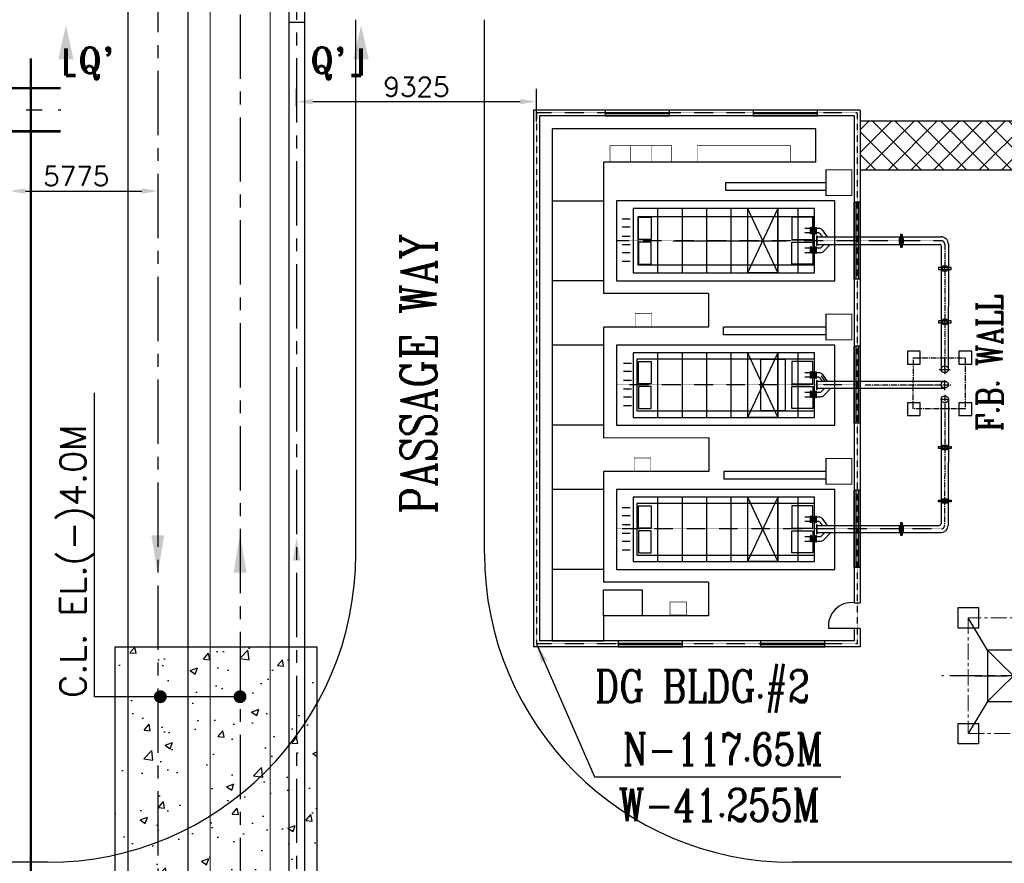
# Model space of a CAD drawing. Header units: inches. Extents: x -341304 to 31571016, y -692717 to 2132253.
# Tile 189 of 256: x 657964 to 696259, y -308773 to -275984. Entities that reach past the tile are written whole.
import ezdxf
from ezdxf.enums import TextEntityAlignment as Align

# ---------------------------------------------------------------- set-up
doc = ezdxf.new("R2010")
doc.units = ezdxf.units.IN
doc.header["$MEASUREMENT"] = 0
for name, pattern in [('CENTER', [2, 1.25, -0.25, 0.25, -0.25]), ('CENTER2', [1.125, 0.75, -0.125, 0.125, -0.125]), ('CENTRE', [1.5, 0.75, -0.25, 0.25, -0.25]), ('DASHDOT', [1, 0.5, -0.25, 0, -0.25])]:
    doc.linetypes.add(name, pattern=pattern)
for name, color, linetype in [('0-CL', 8, 'CENTER'), ('0-CW RETURN', 1, 'Continuous'), ('0-CW SUPPLY', 4, 'Continuous'), ('acw', 6, 'Continuous'), ('CEN', 1, 'CENTER'), ('DIM', 1, 'Continuous'), ('ENCASING', 44, 'Continuous'), ('TCE-ME-ROAD', 244, 'Continuous'), ('text', 3, 'Continuous'), ('TOWER', 7, 'Continuous')]:
    doc.layers.add(name, color=color, linetype=linetype)
doc.layers.add('CENTER', color=2, linetype='CENTER', lineweight=15)
doc.styles.add('ROMANC', font='ROMANC.SHX')
doc.styles.add('ROMANS', font='romans')
doc.styles.add('ROMANT', font='romant', dxfattribs={"height": 5})
doc.styles.get("Standard").update_dxf_attribs({"font": 'arial.ttf'})
doc.dimstyles.new('STANDARD$7', dxfattribs={"dimscale": 75, "dimtxt": 2.5, "dimasz": 2.5, "dimexe": 1.5, "dimexo": 1.5, "dimgap": 1, "dimtad": 1, "dimdec": 0, "dimzin": 0, "dimdsep": 46, "dimtxsty": 'Standard', "dimcen": 0.1, "dimclrd": 256, "dimclre": 256, "dimclrt": 7, "dimadec": 0, "dimazin": 0, "dimtfac": 1, "dimtdec": 4, "dimtmove": 0, "dimatfit": 3, "dimfxl": 1, "dimtolj": 1, "dimtzin": 0, "dimarcsym": 0})
doc.dimstyles.new('User600', dxfattribs={"dimscale": 500, "dimtxt": 1.5, "dimasz": 1.25, "dimexe": 1, "dimexo": 1, "dimgap": 0.4, "dimtad": 1, "dimdec": 0, "dimzin": 0, "dimdsep": 46, "dimtxsty": 'ROMANS', "dimcen": 1, "dimclrd": 8, "dimclre": 8, "dimclrt": 3, "dimadec": 0, "dimazin": 0, "dimtfac": 1, "dimtdec": 0, "dimtix": 1, "dimtofl": 0, "dimtmove": 0, "dimatfit": 3, "dimfxl": 1, "dimtolj": 1, "dimtzin": 0, "dimarcsym": 0})

# ---------------------------------------------------------------- blocks, each defined once
blk = doc.blocks.new('*D127')
at = {"color": 8, "lineweight": -2, "transparency": 16777216}
for p, q in [((657559, -284070), (657559, -282142)), ((658184, -282642), (662709, -282642))]:
    blk.add_line(p, q, dxfattribs=at)
at = {"color": 8, "transparency": 16777216}
for points in [[(658184, -282538), (658184, -282746), (657559, -282642)], [(662709, -282538), (662709, -282746), (663334, -282642)]]:
    blk.add_solid(points, dxfattribs=at)
at = {"layer": 'Defpoints', "color": 0, "transparency": 16777216}
for p in [(663334, -282642), (663334, -282642), (657559, -284570, 96251)]:
    blk.add_point(p, dxfattribs=at)
at = {"color": 3, "transparency": 16777216, "insert": (660164, -282067), "char_height": 750, "attachment_point": 5, "style": 'ROMANS'}
blk.add_mtext('\\A1;5775', dxfattribs=at)
blk = doc.blocks.new('BTG Road')
at = {"layer": 'TCE-ME-ROAD'}
for p, q in [((2705144, 378188), (2705144, 408769)), ((2717144, 366189), (2737894, 366189)), ((2717144, 361189), (2737894, 361189)), ((2705144, 237269), (2705144, 349190))]:
    blk.add_line(p, q, dxfattribs=at)
for centre, start, end in [((2717144, 378189), 180, 270), ((2717144, 349189), 90, 180)]:
    blk.add_arc(centre, 12000, start, end, dxfattribs=at)
blk = doc.blocks.new('400LAPL')
at = {"color": 230, "ltscale": 700}
for p, q in [((-442, 255), (-108, 62)), ((108, 62), (442, 255)), ((0, -125), (0, -510))]:
    blk.add_line(p, q, dxfattribs=at)
for radius, start, end in [(530, 0, 180), (530, 180, 0), (142, 0, 180), (142, 180, 0)]:
    blk.add_arc((0, 0), radius, start, end, dxfattribs=at)
blk = doc.blocks.new('TWRH')
at = {"ltscale": 3000}
for p, q in [((-1000, 1000), (-2250, 1750)), ((1000, 1000), (2250, 1750)), ((1000, 1000), (-1000, 1000)), ((-1000, 1000), (-1000, -1000)), ((1000, -1000), (1000, 1000)), ((-1000, -1000), (-2250, -1750)), ((-1000, -1000), (1000, -1000)), ((1000, -1000), (2250, -1750))]:
    blk.add_line(p, q, dxfattribs=at)
at = {"ltscale": 100}
for p, q in [((-1000, 1000), (1000, -1000)), ((1000, 1000), (-1000, -1000))]:
    blk.add_line(p, q, dxfattribs=at)
for points in [[(-2650, 2150), (-1850, 2150), (-1850, 1350), (-2650, 1350)], [(1850, 2150), (2650, 2150), (2650, 1350), (1850, 1350)], [(-2650, -1350), (-1850, -1350), (-1850, -2150), (-2650, -2150)], [(1850, -1350), (2650, -1350), (2650, -2150), (1850, -2150)]]:
    blk.add_lwpolyline(points, close=True, dxfattribs=at)
at = {"layer": 'CEN', "ltscale": 1000}
for p, q in [((0, -2781), (0, 2781)), ((2753, 0), (-2753, 0))]:
    blk.add_line(p, q, dxfattribs=at)
at = {"layer": 'CENTER', "color": 7, "ltscale": 500}
for p, q in [((2250, 1750), (-2250, 1750)), ((-2250, 1750), (-2250, -1750)), ((2250, -1750), (2250, 1750)), ((-2250, -1750), (2250, -1750))]:
    blk.add_line(p, q, dxfattribs=at)
blk = doc.blocks.new('A$C232611C6')
at = {"layer": 'CEN', "ltscale": 1000}
blk.add_line((7075, 11000, 0), (34075, 11000, 0), dxfattribs=at)
at = {"layer": 'TOWER', "color": 230}
for p, q in [((9575, 12000, 0), (33075, 12000, 0)), ((9575, 10000, 0), (33075, 10000, 0))]:
    blk.add_line(p, q, dxfattribs=at)
for centre in [(14575, 11000, 0), (20575, 11000, 0), (26575, 11000, 0)]:
    blk.add_ellipse(centre, major_axis=(-265, -265), ratio=1, start_param=5.497787, end_param=11.780972, dxfattribs=at)
at = {"color": 230, "rotation": 90}
blk.add_blockref('TWRH', (8575, 11000, 0), dxfattribs=at)
at = {"rotation": 90}
blk.add_blockref('TWRH', (32575, 11000, 0), dxfattribs=at)
at = {"layer": 'TOWER', "color": 230, "xscale": -1, "zscale": 1333.333333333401}
for p in [(14575, 11000, 0), (20575, 11000, 0), (26575, 11000, 0)]:
    blk.add_blockref('400LAPL', p, dxfattribs=at)
blk = doc.blocks.new('*D280')
at = {"layer": 'Defpoints', "color": 0, "transparency": 16777216}
for p in [(668734, -279170), (668734, -279840), (678059, -280443, 96251)]:
    blk.add_point(p, dxfattribs=at)
at = {"layer": 'DIM', "color": 8, "lineweight": -2, "transparency": 16777216}
for p, q in [((668734, -279340), (668734, -278670)), ((678059, -279943), (678059, -278670)), ((677434, -279170), (669359, -279170))]:
    blk.add_line(p, q, dxfattribs=at)
at = {"layer": 'DIM', "color": 8, "transparency": 16777216}
for points in [[(669359, -279066), (669359, -279274), (668734, -279170)], [(677434, -279066), (677434, -279274), (678059, -279170)]]:
    blk.add_solid(points, dxfattribs=at)
at = {"layer": 'DIM', "color": 3, "transparency": 16777216, "insert": (673397, -278595), "char_height": 750, "attachment_point": 5, "style": 'ROMANS'}
blk.add_mtext('\\A1;9325', dxfattribs=at)
blk = doc.blocks.new('A$C56E52F4D')
at = {"color": 230, "linetype": 'CENTER', "ltscale": 0.1}
for p, q in [((4970, 3514), (4970, 3514)), ((4970, 3267), (4970, -9364)), ((16170, 3293), (16170, -9364)), ((5, 1), (5, -12479)), ((5, 1), (20635, 1)), ((10570, 1), (10570, -9364)), ((20635, 1), (20635, -12479)), ((5, -12479), (20635, -12479))]:
    blk.add_line(p, q, dxfattribs=at)
at = {"color": 230}
for p, q in [((5094, 3544), (9954, 3541)), ((11137, 3545), (16036, 3537)), ((4817, -1561), (4818, 3267)), ((5115, -1561), (5115, 3198)), ((5178, 3266), (9970, 3266)), ((10427, 309), (10427, 3395)), ((10703, -1561), (10703, 3396)), ((11131, 3268), (15967, 3260)), ((16036, -1561), (16036, 3191)), ((16313, -1561), (16313, 3276)), ((10427, -1561), (10427, 330)), ((6465, -114), (3465, -114)), ((12065, -114), (9065, -114)), ((17665, -114), (14665, -114)), ((6524, -865), (3415, -865)), ((3415, -865), (3415, -9364)), ((5376, -1303), (5115, -1047)), ((6524, -9364), (6524, -865)), ((12134, -865), (9024, -865)), ((9024, -865), (9024, -9364)), ((10986, -1303), (10703, -1026)), ((12134, -9364), (12134, -865)), ((17744, -865), (14634, -865)), ((14634, -865), (14634, -9364)), ((16595, -1303), (16313, -1026)), ((17744, -9364), (17744, -865)), ((4492, -1487), (4492, -2033)), ((4546, -1361), (4817, -1170)), ((4665, -1487), (4665, -2033)), ((4688, -1454), (4817, -1362)), ((5252, -1418), (5115, -1284)), ((5252, -2033), (5252, -1418)), ((5425, -2033), (5425, -1423)), ((10102, -1487), (10101, -2033)), ((10156, -1361), (10427, -1170)), ((10274, -1487), (10274, -2033)), ((10297, -1454), (10427, -1362)), ((10861, -1418), (10703, -1263)), ((10861, -2033), (10861, -1418)), ((11034, -2033), (11034, -1423)), ((15711, -1487), (15711, -2033)), ((15765, -1361), (16036, -1170)), ((15884, -1487), (15884, -2033)), ((15907, -1454), (16036, -1362)), ((16471, -1418), (16313, -1263)), ((16471, -2033), (16471, -1418)), ((16644, -2033), (16644, -1423)), ((6222, -1660), (3717, -1660)), ((3717, -1664), (3717, -8712)), ((4454, -1621), (4453, -1588)), ((4702, -1588), (4453, -1588)), ((4702, -1605), (4454, -1604)), ((4702, -1621), (4454, -1621)), ((4454, -1785), (4454, -1818)), ((4703, -1785), (4454, -1785)), ((4703, -1802), (4454, -1802)), ((4703, -1818), (4454, -1818)), ((4490, -1621), (4473, -1638)), ((4473, -1638), (4491, -1656)), ((4491, -1656), (4473, -1673)), ((4491, -1690), (4473, -1673)), ((4491, -1690), (4473, -1708)), ((4473, -1708), (4491, -1725)), ((4491, -1725), (4474, -1742)), ((4491, -1760), (4474, -1742)), ((4474, -1777), (4491, -1760)), ((4474, -1777), (4482, -1785)), ((4491, -1690), (4665, -1690)), ((4664, -1621), (4682, -1638)), ((4682, -1638), (4665, -1656)), ((4665, -1656), (4682, -1673)), ((4665, -1690), (4682, -1673)), ((4665, -1690), (4682, -1708)), ((4682, -1708), (4665, -1725)), ((4665, -1725), (4682, -1742)), ((4665, -1760), (4682, -1742)), ((4682, -1777), (4665, -1760)), ((4682, -1777), (4674, -1785)), ((4702, -1621), (4702, -1588)), ((4703, -1785), (4703, -1818)), ((5211, -1621), (5211, -1588)), ((5459, -1588), (5211, -1588)), ((5459, -1605), (5211, -1604)), ((5459, -1621), (5211, -1621)), ((5212, -1785), (5212, -1818)), ((5460, -1785), (5212, -1785)), ((5460, -1802), (5212, -1802)), ((5460, -1818), (5212, -1818)), ((5248, -1621), (5231, -1638)), ((5231, -1638), (5248, -1656)), ((5248, -1656), (5231, -1673)), ((5248, -1690), (5231, -1673)), ((5248, -1690), (5231, -1708)), ((5231, -1708), (5248, -1725)), ((5248, -1725), (5231, -1742)), ((5248, -1760), (5231, -1742)), ((5231, -1777), (5248, -1760)), ((5231, -1777), (5240, -1785)), ((5248, -1690), (5422, -1690)), ((5422, -1621), (5439, -1638)), ((5439, -1638), (5422, -1656)), ((5422, -1656), (5439, -1673)), ((5422, -1690), (5439, -1673)), ((5422, -1690), (5440, -1708)), ((5440, -1708), (5422, -1725)), ((5422, -1725), (5440, -1742)), ((5422, -1760), (5440, -1742)), ((5440, -1777), (5422, -1760)), ((5440, -1777), (5431, -1785)), ((5459, -1621), (5459, -1588)), ((5460, -1785), (5460, -1818)), ((6222, -8712), (6222, -1664)), ((11835, -1659), (9330, -1659)), ((9330, -1664), (9330, -8712)), ((10063, -1621), (10063, -1588)), ((10311, -1588), (10063, -1588)), ((10311, -1605), (10063, -1604)), ((10311, -1621), (10063, -1621)), ((10064, -1785), (10064, -1818)), ((10312, -1785), (10064, -1785)), ((10312, -1802), (10064, -1802)), ((10312, -1818), (10064, -1818)), ((10100, -1621), (10083, -1638)), ((10083, -1638), (10100, -1656)), ((10100, -1656), (10083, -1673)), ((10100, -1690), (10083, -1673)), ((10100, -1690), (10083, -1708)), ((10083, -1708), (10100, -1725)), ((10100, -1725), (10083, -1742)), ((10100, -1760), (10083, -1742)), ((10083, -1777), (10100, -1760)), ((10083, -1777), (10092, -1785)), ((10100, -1690), (10274, -1690)), ((10274, -1621), (10291, -1638)), ((10291, -1638), (10274, -1656)), ((10274, -1656), (10291, -1673)), ((10274, -1690), (10291, -1673)), ((10274, -1690), (10292, -1708)), ((10292, -1708), (10274, -1725)), ((10274, -1725), (10292, -1742)), ((10274, -1760), (10292, -1742)), ((10292, -1777), (10274, -1760)), ((10292, -1777), (10283, -1785)), ((10311, -1621), (10311, -1588)), ((10312, -1785), (10312, -1818)), ((10821, -1621), (10820, -1588)), ((11069, -1588), (10820, -1588)), ((11069, -1605), (10821, -1604)), ((11069, -1621), (10821, -1621)), ((10821, -1785), (10821, -1818)), ((11070, -1785), (10821, -1785)), ((11070, -1802), (10821, -1802)), ((11070, -1818), (10821, -1818)), ((10857, -1621), (10840, -1638)), ((10840, -1638), (10858, -1656)), ((10858, -1656), (10840, -1673)), ((10858, -1690), (10840, -1673)), ((10858, -1690), (10840, -1708)), ((10840, -1708), (10858, -1725)), ((10858, -1725), (10841, -1742)), ((10858, -1760), (10841, -1742)), ((10841, -1777), (10858, -1760)), ((10841, -1777), (10849, -1785)), ((10858, -1690), (11032, -1690)), ((11031, -1621), (11049, -1638)), ((11049, -1638), (11032, -1656)), ((11032, -1656), (11049, -1673)), ((11032, -1690), (11049, -1673)), ((11032, -1690), (11049, -1708)), ((11049, -1708), (11032, -1725)), ((11032, -1725), (11049, -1742)), ((11032, -1760), (11049, -1742)), ((11049, -1777), (11032, -1760)), ((11049, -1777), (11041, -1785)), ((11069, -1621), (11069, -1588)), ((11070, -1785), (11070, -1818)), ((11835, -8712), (11835, -1664)), ((17441, -1660), (14936, -1660)), ((14936, -1664), (14936, -8712)), ((15673, -1621), (15672, -1588)), ((15921, -1588), (15672, -1588)), ((15921, -1605), (15673, -1604)), ((15921, -1621), (15673, -1621)), ((15673, -1785), (15673, -1818)), ((15922, -1785), (15673, -1785)), ((15922, -1802), (15673, -1802)), ((15922, -1818), (15673, -1818)), ((15709, -1621), (15692, -1638)), ((15692, -1638), (15710, -1656)), ((15710, -1656), (15692, -1673)), ((15710, -1690), (15692, -1673)), ((15710, -1690), (15692, -1708)), ((15692, -1708), (15710, -1725)), ((15710, -1725), (15693, -1742)), ((15710, -1760), (15693, -1742)), ((15693, -1777), (15710, -1760)), ((15693, -1777), (15701, -1785)), ((15710, -1690), (15884, -1690)), ((15883, -1621), (15901, -1638)), ((15901, -1638), (15884, -1656)), ((15884, -1656), (15901, -1673)), ((15884, -1690), (15901, -1673)), ((15884, -1690), (15901, -1708)), ((15901, -1708), (15884, -1725)), ((15884, -1725), (15901, -1742)), ((15884, -1760), (15901, -1742)), ((15901, -1777), (15884, -1760)), ((15901, -1777), (15893, -1785)), ((15921, -1621), (15921, -1588)), ((15922, -1785), (15922, -1818)), ((16430, -1621), (16430, -1588)), ((16678, -1588), (16430, -1588)), ((16678, -1605), (16430, -1604)), ((16678, -1621), (16430, -1621)), ((16431, -1785), (16431, -1818)), ((16679, -1785), (16431, -1785)), ((16679, -1802), (16431, -1802)), ((16679, -1818), (16431, -1818)), ((16467, -1621), (16450, -1638)), ((16450, -1638), (16467, -1656)), ((16467, -1656), (16450, -1673)), ((16467, -1690), (16450, -1673)), ((16467, -1690), (16450, -1708)), ((16450, -1708), (16467, -1725)), ((16467, -1725), (16450, -1742)), ((16467, -1760), (16450, -1742)), ((16450, -1777), (16467, -1760)), ((16450, -1777), (16459, -1785)), ((16467, -1690), (16641, -1690)), ((16641, -1621), (16658, -1638)), ((16658, -1638), (16641, -1656)), ((16641, -1656), (16658, -1673)), ((16641, -1690), (16658, -1673)), ((16641, -1690), (16659, -1708)), ((16659, -1708), (16641, -1725)), ((16641, -1725), (16659, -1742)), ((16641, -1760), (16659, -1742)), ((16659, -1777), (16641, -1760)), ((16659, -1777), (16650, -1785)), ((16678, -1621), (16678, -1588)), ((16679, -1785), (16679, -1818)), ((17441, -8712), (17441, -1664)), ((6222, -2303), (3717, -2303)), ((11835, -2303), (9330, -2303)), ((17441, -2303), (14936, -2303)), ((4970, -7154), (4970, -2782)), ((6222, -3089), (3717, -3089)), ((3717, -3089), (6222, -3089)), ((3717, -3089), (6222, -4266)), ((3717, -4264), (6222, -3089)), ((6222, -3089), (6222, -4266)), ((11835, -3089), (9330, -3089)), ((9330, -3089), (11835, -3089)), ((9330, -3089), (11835, -4265)), ((9330, -4263), (11835, -3089)), ((11835, -3089), (11835, -4265)), ((17441, -3089), (14936, -3089)), ((14936, -3089), (17441, -3089)), ((14936, -3089), (17441, -4266)), ((14936, -4264), (17441, -3089)), ((17441, -3089), (17441, -4266)), ((3717, -4264), (6222, -4264)), ((9330, -4263), (11835, -4263)), ((14936, -4264), (17441, -4264)), ((3717, -4912), (6222, -4912)), ((9330, -4911), (11835, -4911)), ((14936, -4912), (17441, -4912)), ((3717, -5862), (6222, -5862)), ((9330, -5861), (11835, -5861)), ((14936, -5862), (17441, -5862)), ((3717, -6812), (6222, -6812)), ((9330, -6811), (11835, -6811)), ((14936, -6812), (17441, -6812)), ((3717, -7762), (6222, -7762)), ((9330, -7762), (11835, -7762)), ((14936, -7762), (17441, -7762)), ((3717, -8712), (6222, -8712)), ((9330, -8712), (11835, -8712)), ((14936, -8712), (17441, -8712)), ((3415, -9364), (6524, -9364)), ((9024, -9364), (12134, -9364)), ((14634, -9364), (17744, -9364))]:
    blk.add_line(p, q, dxfattribs=at)
at = {"color": 230, "linetype": 'CENTER', "ltscale": 500}
for p, q in [((9970, 3187), (9970, 3619)), ((11133, 3233), (11133, 3579)), ((9940, 3406), (9506, 3406)), ((9940, 3406), (10158, 3406)), ((10781, 3404), (10391, 3404)), ((10565, 2578), (10565, 2923))]:
    blk.add_line(p, q, dxfattribs=at)
at = {"color": 230, "linetype": 'CENTER2', "ltscale": 300}
for p, q in [((10565, 309), (10565, 3683)), ((5108, 3406), (9831, 3406)), ((10964, 3405), (16036, 3398))]:
    blk.add_line(p, q, dxfattribs=at)
at = {"color": 230, "ltscale": 16}
for p, q in [((6134, 3406), (5962, 3406)), ((8208, 3406), (8035, 3406)), ((4734, 1747), (5218, 1747)), ((4734, 1747), (5218, 1678)), ((4734, 1678), (5218, 1747)), ((5218, 1747), (5218, 1678)), ((15932, 1747), (16415, 1747)), ((15932, 1747), (16415, 1678)), ((15932, 1678), (16415, 1747)), ((3465, 116), (3465, -114)), ((3465, 116), (6465, 116)), ((3465, 49), (6465, 49)), ((6465, 116), (6465, -114)), ((9065, 116), (9065, -114)), ((9065, 116), (12065, 116)), ((9065, 49), (12065, 49)), ((12065, 116), (12065, -114)), ((14665, 116), (14665, -114)), ((14665, 116), (17665, 116)), ((14665, 49), (17665, 49)), ((17665, 116), (17665, -114)), ((19043, -115), (19043, 115)), ((20043, 116), (20043, -1115)), ((120, -114), (19043, -114)), ((3465, -60), (6465, -60)), ((3465, -114), (6465, -114)), ((6465, -114), (3465, -114)), ((9065, -60), (12065, -60)), ((9065, -114), (12065, -114)), ((12065, -114), (9065, -114)), ((14665, -60), (17665, -60)), ((14665, -114), (17665, -114)), ((17665, -114), (14665, -114)), ((20043, -114), (20520, -114)), ((2715, -1215), (2715, -5106)), ((2715, -1215), (3015, -1215)), ((3015, -1215), (3015, -5106)), ((8324, -1215), (8324, -5195)), ((8324, -1215), (8624, -1215)), ((8624, -1215), (8624, -5195)), ((13934, -1215), (13934, -5186)), ((13934, -1215), (14234, -1215)), ((14234, -1215), (14234, -5186)), ((20610, -3762), (20610, -1262)), ((20660, -3762), (20660, -1262)), ((-20, -4048), (-20, -1548)), ((30, -4048), (30, -1548)), ((615, -1604), (615, -11864)), ((1915, -1604), (615, -1604)), ((1915, -1604), (1915, -9864)), ((3015, -5106), (2711, -5106)), ((8624, -5195), (8324, -5195)), ((13934, -5186), (14234, -5186)), ((6524, -5781), (6524, -5781)), ((7024, -5781), (7024, -9864)), ((7024, -5781), (8324, -5781)), ((8324, -5781), (8330, -9859)), ((12134, -5781), (12134, -5781)), ((12634, -5774), (12639, -9868)), ((12634, -5774), (13934, -5774)), ((13934, -5774), (13939, -9866)), ((18244, -5781), (18244, -9864)), ((18244, -5781), (19544, -5781)), ((19544, -5781), (19544, -9864)), ((20610, -9298), (20610, -6798)), ((20660, -9298), (20660, -6798)), ((-20, -9803), (-20, -7303)), ((30, -9803), (30, -7303)), ((1915, -9864), (2215, -9864)), ((3415, -11864), (3415, -9864)), ((6524, -9864), (6524, -11864)), ((9024, -9873), (9024, -11864)), ((12135, -9869), (12135, -11864)), ((14635, -9866), (14634, -11864)), ((15565, -9864), (18244, -9864)), ((17744, -9864), (17744, -11864)), ((20520, -11864), (20520, -9864)), ((615, -11864), (915, -11864)), ((-110, -12594), (20750, -12594))]:
    blk.add_line(p, q, dxfattribs=at)
at = {"color": 230, "linetype": 'CENTER', "ltscale": 300}
blk.add_line((5218, 1713), (4734, 1713), dxfattribs=at)
at = {"color": 230, "linetype": 'Continuous', "ltscale": 1000}
for p, q in [((-110, 116), (-110, -12594)), ((-110, 116), (19043, 116)), ((20043, 116), (20750, 116)), ((20750, 115), (20750, -12594)), ((120, -114), (120, -12364)), ((20520, -114), (20520, -12364)), ((2215, -9864), (7024, -9864)), ((8330, -9874), (12639, -9868)), ((13939, -9866), (15565, -9864)), ((19544, -9864), (20520, -9864)), ((915, -11864), (20520, -11864)), ((120, -12364), (20520, -12364))]:
    blk.add_line(p, q, dxfattribs=at)
at = {"color": 230, "linetype": 'CENTER', "ltscale": 1000}
blk.add_line((10217, -1408), (10427, -1260), dxfattribs=at)
at = {"color": 230, "linetype": 'Continuous'}
for p, q in [((4682, -1638), (4473, -1638)), ((4682, -1708), (4474, -1708)), ((4682, -1673), (4475, -1673)), ((4682, -1742), (4475, -1742)), ((4665, -1656), (4491, -1656)), ((4665, -1725), (4491, -1725)), ((4665, -1760), (4491, -1760)), ((5439, -1638), (5231, -1638)), ((5440, -1708), (5231, -1708)), ((5439, -1673), (5232, -1673)), ((5440, -1742), (5233, -1742)), ((5422, -1656), (5248, -1656)), ((5422, -1725), (5248, -1725)), ((5422, -1760), (5248, -1760)), ((10291, -1638), (10083, -1638)), ((10292, -1708), (10083, -1708)), ((10291, -1673), (10084, -1673)), ((10292, -1742), (10085, -1742)), ((10274, -1656), (10100, -1656)), ((10274, -1725), (10100, -1725)), ((10274, -1760), (10100, -1760)), ((11049, -1638), (10840, -1638)), ((11049, -1708), (10841, -1708)), ((11049, -1673), (10842, -1673)), ((11049, -1742), (10842, -1742)), ((11032, -1656), (10858, -1656)), ((11032, -1725), (10858, -1725)), ((11032, -1760), (10858, -1760)), ((15901, -1638), (15692, -1638)), ((15901, -1708), (15693, -1708)), ((15901, -1673), (15694, -1673)), ((15901, -1742), (15694, -1742)), ((15884, -1656), (15710, -1656)), ((15884, -1725), (15710, -1725)), ((15884, -1760), (15710, -1760)), ((16658, -1638), (16450, -1638)), ((16659, -1708), (16450, -1708)), ((16658, -1673), (16451, -1673)), ((16659, -1742), (16452, -1742)), ((16641, -1656), (16467, -1656)), ((16641, -1725), (16467, -1725)), ((16641, -1760), (16467, -1760))]:
    blk.add_line(p, q, dxfattribs=at)
at = {"color": 230, "lineweight": 30}
blk.add_line((18544, -9864), (18544, -8364), dxfattribs=at)
at = {"color": 230, "lineweight": 30, "ltscale": 16}
for p, q in [((18544, -8364), (19544, -8364)), ((19544, -9864), (18544, -9864))]:
    blk.add_line(p, q, dxfattribs=at)
at = {"color": 230}
for points in [[(9267, 3951), (9767, 3951), (9767, 4451), (9267, 4451)], [(11267, 3951), (11767, 3951), (11767, 4451), (11267, 4451)], [(9267, 1951), (9767, 1951), (9767, 2451), (9267, 2451)], [(11267, 1951), (11767, 1951), (11767, 2451), (11267, 2451)], [(4037, -1696), (4037, -8537), (5903, -8537), (5903, -1696)], [(4054, -1730), (4054, -2542), (4918, -2542), (4918, -1730)], [(5143, -1561), (4791, -1561), (4791, -1588), (5143, -1588)], [(5885, -1730), (5885, -2542), (5022, -2542), (5022, -1730)], [(9577, -1661), (9577, -8571), (11581, -8571), (11581, -1661)], [(9664, -1730), (9664, -2542), (10527, -2542), (10527, -1730)], [(10752, -1561), (10400, -1561), (10400, -1588), (10752, -1588)], [(11495, -1730), (11495, -2542), (10631, -2542), (10631, -1730)], [(15187, -1661), (15187, -8571), (17191, -8571), (17191, -1661)], [(15273, -1730), (15273, -2542), (16137, -2542), (16137, -1730)], [(16362, -1561), (16010, -1561), (16010, -1588), (16362, -1588)], [(17104, -1730), (17104, -2542), (16241, -2542), (16241, -1730)], [(11581, -2805), (11581, -3746), (9577, -3746), (9577, -2805)], [(4054, -8502), (4054, -8019), (4918, -8019), (4918, -8502)], [(5885, -8502), (5885, -8019), (5022, -8019), (5022, -8502)], [(9664, -8502), (9664, -8019), (10527, -8019), (10527, -8502)], [(11495, -8502), (11495, -8019), (10631, -8019), (10631, -8502)], [(15273, -8502), (15273, -8019), (16137, -8019), (16137, -8502)], [(17104, -8502), (17104, -8019), (16241, -8019), (16241, -8502)]]:
    blk.add_lwpolyline(points, close=True, dxfattribs=at)
at = {"color": 230, "linetype": 'CENTER2', "ltscale": 300}
blk.add_lwpolyline([(9516, 4201), (11507, 4201), (11507, 2177), (9516, 2185)], close=True, dxfattribs=at)
at = {"color": 230, "ltscale": 16}
for points in [[(6134, 3492), (5962, 3492), (5962, 3319), (6134, 3319)], [(6014, 3647), (6014, 3164), (6083, 3164), (6083, 3647)], [(8208, 3492), (8035, 3492), (8035, 3319), (8208, 3319)], [(8087, 3647), (8087, 3164), (8156, 3164), (8156, 3647)], [(12922, 3492), (13095, 3492), (13095, 3319), (12922, 3319)], [(13043, 3647), (13043, 3164), (12974, 3164), (12974, 3647)], [(14996, 3492), (15168, 3492), (15168, 3319), (14996, 3319)], [(15117, 3647), (15117, 3164), (15048, 3164), (15048, 3647)], [(4734, 1678), (5218, 1678), (5218, 1747), (4734, 1747)], [(4890, 1799), (4890, 1626), (5063, 1626), (5063, 1799)], [(15932, 1678), (16415, 1678), (16415, 1747), (15932, 1747)], [(16087, 1799), (16087, 1626), (16260, 1626), (16260, 1799)], [(20750, -3762), (20750, -1262), (20520, -1262), (20520, -3762)], [(120, -4048), (120, -1548), (-110, -1548), (-110, -4048)], [(20750, -9298), (20750, -6798), (20520, -6798), (20520, -9298)], [(120, -9803), (120, -7303), (-110, -7303), (-110, -9803)]]:
    blk.add_lwpolyline(points, close=True, dxfattribs=at)
at = {"color": 230}
for points, const_width in [([(3215, -1215), (2215, -1215), (2215, -215), (3215, -215)], 40), ([(8825, -1215), (7825, -1215), (7825, -215), (8825, -215)], 40), ([(14434, -1215), (13434, -1215), (13434, -215), (14434, -215)], 40), ([(1915, -6214), (1915, -2604), (1265, -2604), (1265, -6214)], 20), ([(19514, -7283), (19514, -6633), (19014, -6633), (19014, -7283)], 20), ([(1924, -8014), (1924, -7214), (1274, -7214), (1274, -8014)], 20), ([(1924, -8814), (1924, -8014), (1274, -8014), (1274, -8814)], 20), ([(8306, -8636), (8306, -7986), (7806, -7986), (7806, -8636)], 20), ([(13916, -8676), (13916, -8026), (13416, -8026), (13416, -8676)], 20), ([(1924, -9614), (1924, -8814), (1274, -8814), (1274, -9614)], 20)]:
    blk.add_lwpolyline(points, close=True, dxfattribs=dict(at, const_width=const_width))
for centre in [(9970, 3404), (10565, 3404), (11133, 3406)]:
    blk.add_circle(centre, 138, dxfattribs=at)
for centre, radius, start, end in [((5094, 3267), 276, 89.97, 179.9912), ((5094, 3267), 276, 89.97, 179.9912), ((16036, 3260), 276, 0, 90), ((5172, 3208), 58, 84.0164, 189.5528), ((15967, 3191), 69.1, 359.9912, 90), ((4665, -1487), 173, 133.3546, 180), ((4734, -1505), 69.1, 131.8674, 180), ((5252, -1423), 173, 0.0045, 43.9426), ((10274, -1487), 173, 133.3546, 180), ((10343, -1505), 69.1, 131.8674, 180), ((10861, -1423), 173, 0.0045, 43.9426), ((15884, -1487), 173, 133.3546, 180), ((15953, -1505), 69.1, 131.8674, 180), ((16471, -1423), 173, 0.0045, 43.9426)]:
    blk.add_arc(centre, radius, start, end, dxfattribs=at)
at = {"color": 230, "linetype": 'CENTER2', "ltscale": 300}
for centre, start, end in [((5108, 3267), 90, 180), ((16036, 3259), 14.1319, 90.0396)]:
    blk.add_arc(centre, 138, start, end, dxfattribs=at)
at = {"color": 230, "ltscale": 16}
blk.add_arc((19939, -219), 902, 173.3457, 276.6543, dxfattribs=at)
at = {"color": 230}
for points in [[(9736, -8786), (9736, -9096)], [(10054, -8786), (10054, -9096)], [(10409, -8786), (10409, -9096)], [(10740, -8786), (10740, -9096)], [(11054, -8786), (11054, -9096)], [(11385, -8786), (11385, -9096)], [(4127, -8835), (4127, -9144)], [(4445, -8835), (4445, -9144)], [(4800, -8835), (4800, -9144)], [(5130, -8835), (5130, -9144)], [(5445, -8835), (5445, -9144)], [(5776, -8835), (5776, -9144)], [(15346, -8835), (15346, -9144)], [(15664, -8835), (15664, -9144)], [(16019, -8835), (16019, -9144)], [(16349, -8835), (16349, -9144)], [(16664, -8835), (16664, -9144)], [(16995, -8835), (16995, -9144)]]:
    blk.add_leader(points, dimstyle='STANDARD$7', override={"dimscale": 55, "dimtxt": 7, "dimasz": 3, "dimexe": 1, "dimexo": 1, "dimgap": 2, "dimzin": 1, "dimcen": 0.09, "dimclrd": 1, "dimclre": 1, "dimclrt": 0, "dimtdec": 0, "dimtofl": 0, "dimatfit": 1, "dimtzin": 1}, dxfattribs=at)
blk = doc.blocks.new('GT REV-02')
h = blk.add_hatch()
h.set_pattern_fill('ANSI37', color=256, scale=5000)
h.set_pattern_definition([(45, (-446940.7, 54690.7), (-441.9417, 441.9417), []), (135, (-446940.7, 54690.7), (-441.9417, -441.9417), [])])
h.paths.add_polyline_path([(-724040, 33741), (-724040, 31841), (-714281, 31841), (-714281, 19166), (-717941, 19166), (-717941, 4993), (-716041, 4993), (-716041, 17266), (-712381, 17266), (-712381, 53520), (-714281, 53520), (-714281, 33741)])
h.paths.add_polyline_path([(-725532, 31841), (-725532, 33741), (-742496, 33741), (-742496, 31841)])
at = {"color": 230, "linetype": 'CENTRE', "ltscale": 2500}
blk.add_line((-822441, 34191), (-773591, 34191), dxfattribs=at)
at = {"ltscale": 100}
for p, q in [((-714281, 33741), (-742496, 33741)), ((-742496, 33741), (-742496, 31841)), ((-714281, 31841), (-742496, 31841))]:
    blk.add_line(p, q, dxfattribs=at)
at = {"color": 230, "linetype": 'DASHDOT', "ltscale": 2500, "const_width": 100, "elevation": 96251}
blk.add_lwpolyline([(-774753, 36191), (-774753, -809)], dxfattribs=at)
at = {"color": 230, "linetype": 'DASHDOT', "ltscale": 2500, "const_width": 100}
for points in [[(-773591, 35029), (-785982, 35029)], [(-773591, 33353), (-785923, 33353)]]:
    blk.add_lwpolyline(points, dxfattribs=at)
at = {"color": 230, "ltscale": 0.5, "rotation": 270}
blk.add_blockref('A$C56E52F4D', (-742611, 34070), dxfattribs=at)
at = {"color": 230}
blk.add_blockref('A$C232611C6', (-745115, 1191, 96251), dxfattribs=at)
at = {"color": 230, "style": 'ROMANC', "width": 0.8}
blk.add_text('F.B. WALL', height=1000, rotation=90, dxfattribs=at).set_placement((-737462, 24337), align=Align.MIDDLE)
for s, p in [('DG BLDG.#2', (-748630, 11696)), ('N-117.65M', (-747841, 9335, 160126)), ('W-41.255M', (-747982, 7169, 160126))]:
    blk.add_text(s, height=1250, dxfattribs=at).set_placement(p, align=Align.MIDDLE)
at = {"layer": 'DIM', "linetype": 'Continuous'}
blk.add_leader([(-755091, 13436, 96251), (-752831, 8264, 96251), (-743254, 8264, 96251)], dimstyle='STANDARD$7', override={"dimscale": 100, "dimtxt": 7.5, "dimasz": 7.5, "dimexe": 0, "dimexo": 0, "dimgap": 3, "dimtxsty": 'ROMANC', "dimcen": 0, "dimclrd": 4, "dimclrt": 256, "dimtdec": 0, "dimtix": 1, "dimtmove": 2}, dxfattribs=at)

msp = doc.modelspace()

# ---------------------------------------------------------------- hatches: boundary and pattern name
at = {"layer": 'ENCASING'}
h = msp.add_hatch(dxfattribs=at)
h.set_pattern_fill('AR-CONC', color=256, scale=400)
h.set_pattern_definition([(50, (795709.4, -258983.5), (2869.04, -251.01), [300, -3300]), (355, (795709.4, -258983.5), (-555.005, 3008.77), [240, -2640]), (100.4514, (795948.5, -259004.4), (2314.035, 2757.76), [254.96, -2804.57]), (46.1842, (795709.4, -258183.5), (4268.965, -662.08), [450, -4950]), (96.6356, (796065, -258238.7), (3738.65, 3896.47), [382.44, -4206.86]), (351.184, (795709.4, -258183.5), (3738.65, 3896.47), [360, -3960]), (21, (796109.4, -258383.5), (2387.63, -1610.476), [300, -3300]), (326, (796109.4, -258383.5), (973.26, 2900.6), [240, -2640]), (71.4514, (796308.3, -258517.7), (3360.89, 1290.125), [254.96, -2804.57]), (37.5, (795709.4, -258983.5), (48.6394, 1331.5754), [0, -2608, 0, -2680, 0, -2650]), (7.5, (795709.4, -258983.5), (1052.278, 1577.647), [0, -1528, 0, -2548, 0, -1010]), (327.5, (794817.4, -258983.5), (2135.29, -90.2195), [0, -1000, 0, -3120, 0, -4140]), (317.5, (794417.4, -258983.5), (2332.745, 400.42), [0, -1300, 0, -2072, 0, -2940])])
h.paths.add_polyline_path([(669539.4, -300366.8), (661666.9, -300366.8), (661666.9, -319233.5), (669539.4, -319233.5)])

# ---------------------------------------------------------------- linework, layer by layer
at = {"layer": '0-CL', "lineweight": -3, "ltscale": 2000}
for p, q in [((668734.4, -261483.5), (668734.4, -327773.5)), ((663334.4, -269972.7), (663334.4, -325683.5)), ((666534.4, -271778.7), (666534.4, -323459.1))]:
    msp.add_line(p, q, dxfattribs=at)
at = {"layer": '0-CW RETURN', "color": 1, "linetype": 'Continuous'}
for p, q in [((662166.9, -269856.9), (662166.9, -323959.1)), ((664501.9, -272047.3), (664501.9, -323959.1))]:
    msp.add_line(p, q, dxfattribs=at)
msp.add_solid([(663083.6, -296026, -144377), (663583.6, -296026, -144377), (663333.6, -297526, -144377)], dxfattribs=at)
at = {"layer": '0-CW SUPPLY', "color": 4, "linetype": 'Continuous', "lineweight": 9, "ltscale": 2500}
for p, q in [((667701.9, -268771.3), (667701.9, -320759.1)), ((665366.9, -271182.3), (665366.9, -320759.1))]:
    msp.add_line(p, q, dxfattribs=at)
msp.add_solid([(666284.4, -297472.4, -144377), (666784.4, -297472.4, -144377), (666534.4, -295972.4, -144377)], dxfattribs=at)
at = {"layer": 'acw', "color": 6, "linetype": 'Continuous', "ltscale": 100}
for p, q in [((669039.4, -264622), (669039.4, -327773.5)), ((669039.4, -264622), (669039.4, -327773.5)), ((668429.4, -265788.5), (668429.4, -327773.5)), ((669039.4, -276093.5), (668429.4, -276093.5))]:
    msp.add_line(p, q, dxfattribs=at)
msp.add_solid([(668884.1, -297005.6, -240628.3), (668584.1, -297005.6, -240628.3), (668734.1, -296105.6, -240628.3)], dxfattribs=at)
at = {"layer": 'ENCASING'}
msp.add_lwpolyline([(669539.4, -300366.8), (661666.9, -300366.8), (661666.9, -319233.5), (669539.4, -319233.5)], close=True, dxfattribs=at)
at = {"layer": 'text', "color": 1, "const_width": 150}
for points in [[(659762.1, -278153.4), (659762.1, -277097.9)], [(671241.2, -278153.4), (671241.2, -277097.9)], [(660140.3, -278153.4), (659762.1, -278153.4)], [(670863, -278153.4), (671241.2, -278153.4)]]:
    msp.add_lwpolyline(points, dxfattribs=at)
at = {"layer": 'text', "color": 1}
for points in [[(659462.1, -277529.7, 4924.9), (660062.1, -277529.7, 4924.9), (659762.1, -276203.2, 4924.9)], [(671541.2, -277529.7, 4924.9), (670941.2, -277529.7, 4924.9), (671241.2, -276203.2, 4924.9)]]:
    msp.add_solid(points, dxfattribs=at)

# ---------------------------------------------------------------- block references
at = {"color": 230}
msp.add_blockref('GT REV-02', (1433150.1, -313674.2, 96251.3), dxfattribs=at)
at = {"layer": 'TCE-ME-ROAD', "rotation": 90}
msp.add_blockref('BTG Road', (1037228.5, -3013877.5), dxfattribs=at)

# ---------------------------------------------------------------- texts
at = {"layer": 'text', "color": 20, "style": 'ROMANT'}
for p in [(660226.6, -278057.7, 4924.9), (669252.8, -278057.7, 4924.9)]:
    msp.add_text("Q'", height=1000, dxfattribs=at).set_placement(p)
at = {"layer": 'text', "style": 'ROMANC', "width": 0.8}
msp.add_text('PASSAGE WAY', height=1400, rotation=90, dxfattribs=at).set_placement((673473.8, -289747.8, 96251.3), align=Align.MIDDLE)
at = {"layer": 'text', "lineweight": 25, "style": 'ROMANS'}
msp.add_text('C.L. EL.(-)4.0M', height=1000, rotation=90, dxfattribs=at).set_placement((660533.4, -302342.7, -95021.3))

# ---------------------------------------------------------------- dimensions: what is measured, and where the dimension line sits
dim = msp.add_linear_dim(base=(663334.4, -282642.2), p1=(657559.4, -284569.7, 96251.3), p2=(663334.4, -282642.2), dimstyle='User600')
dim.commit()
dim.dimension.update_dxf_attribs({"geometry": '*D127', "text_midpoint": (660163.6, -282642.2), "dimtype": 160})
at = {"layer": 'DIM', "color": 230}
dim = msp.add_linear_dim(base=(668734.4, -279169.9), p1=(678059.4, -280443.3, 96251.3), p2=(668734.4, -279840.3), dimstyle='User600', dxfattribs=at)
dim.commit()
dim.dimension.update_dxf_attribs({"geometry": '*D280', "text_midpoint": (673396.9, -278594.9)})

# ---------------------------------------------------------------- leaders
for points, override in [([(663434.4, -302299.1), (660877.2, -302299.1), (660877.2, -290488.4)], {"dimasz": 1, "dimtad": 0, "dimldrblk": 'Dot'}), ([(666534.4, -302298.8), (663434.4, -302299.1)], {"dimasz": 1, "dimgap": 0.4, "dimtad": 0, "dimldrblk": 'Dot'})]:
    msp.add_leader(points, dimstyle='User600', override=override)

doc.saveas('drawing.dxf')
